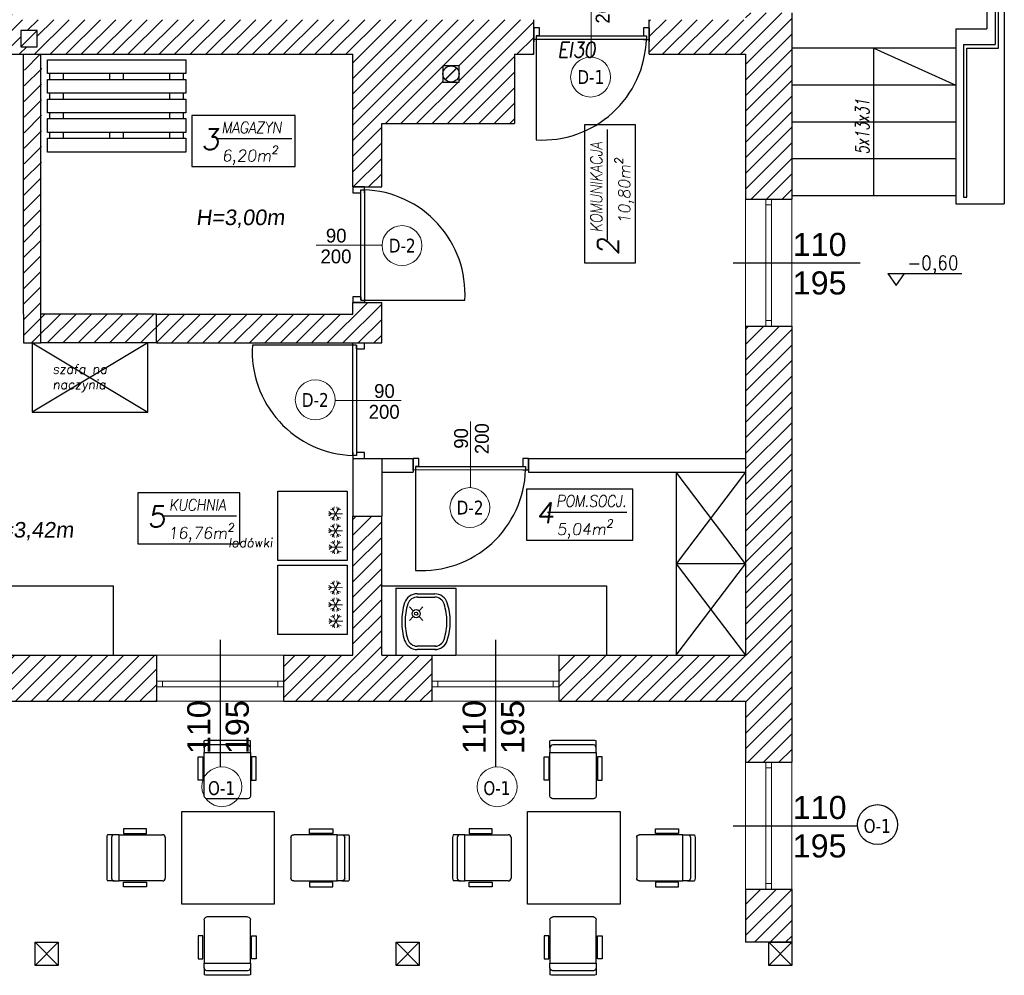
# Model space of a CAD drawing. Header units: millimetres. Extents: x -486876 to 553054, y -140324 to 834178.
# Tile 129 of 155: x 21183 to 29708, y 61434 to 69711. Entities that reach past the tile are written whole.
import ezdxf
from ezdxf.enums import TextEntityAlignment as Align

# ---------------------------------------------------------------- set-up
doc = ezdxf.new("R2010")
doc.units = ezdxf.units.MM
doc.linetypes.add('DASH2', pattern=[0.75, 0.5, -0.25])
for name, color, linetype, lineweight in [('_XREF', 252, 'DASH2', 13), ('XREF$0$0-ARKUSZ-OPIS', 8, 'Continuous', 18), ('XREF$0$okna', 8, 'Continuous', 20), ('XREF$0$ściana nośna', 8, 'Continuous', 30)]:
    doc.layers.add(name, color=color, linetype=linetype, lineweight=lineweight)
for name, color, linetype in [('XREF$0$A-BUD-OP', 8, 'Continuous'), ('XREF$0$ArchiCAD', 8, 'Continuous'), ('XREF$0$DRZWI', 8, 'Continuous'), ('XREF$0$MEBLE', 8, 'Continuous'), ('XREF$0$MEBLE_ŁAZIENKOWE_I_KUCHENNE', 8, 'Continuous'), ('XREF$0$nowe ściany', 8, 'Continuous'), ('XREF$0$OPIS', 8, 'Continuous'), ('XREF$0$OPISY', 8, 'Continuous'), ('XREF$0$Ppoż', 20, 'Continuous'), ('XREF$0$WIDOK', 8, 'Continuous'), ('XREF$0$WYMIARY', 9, 'Continuous'), ('XREF$0$WYPEŁNIENIA', 8, 'Continuous'), ('XREF$0$ŚCIANY', 8, 'Continuous')]:
    doc.layers.add(name, color=color, linetype=linetype)
doc.styles.add('XREF$0$APLUS', font='arial.ttf', dxfattribs={"width": 0.6})
doc.styles.add('XREF$0$GENERATED_STYLE_1', font='txt')
doc.styles.add('XREF$0$KOTA', font='SIMPLEX', dxfattribs={"width": 0.9, "height": 25})
doc.styles.add('XREF$0$ROMANS', font='romans.shx')
doc.styles.add('XREF$0$Simplex 0.7 Italic', font='simplex.shx', dxfattribs={"width": 0.7, "oblique": 10})
doc.styles.add('XREF$0$Standard', font='arial.ttf')
doc.styles.add('XREF$0$Verdana 0.8', font='verdana.ttf', dxfattribs={"width": 0.8})

# ---------------------------------------------------------------- blocks, each defined once
blk = doc.blocks.new('XREF$0$KOTA_R3')
at = {"layer": 'XREF$0$A-BUD-OP'}
blk.add_line((-279.4, -2136.8), (-172.7, -2136.8), dxfattribs=at)
blk.add_lwpolyline([(-279.4, -2136.8), (-267.5, -2154.3), (-255.5, -2136.8)], dxfattribs=at)
at = {"layer": 'XREF$0$A-BUD-OP', "style": 'XREF$0$KOTA', "width": 0.9}
for p, height in [((-251.3, -2131.6), 20), ((-251.3, -2153.3), 14)]:
    blk.add_attdef('KOTA', p, '', height=height, dxfattribs=at)
blk = doc.blocks.new('XREF')
at = {"layer": 'XREF$0$WYPEŁNIENIA'}
h = blk.add_hatch(dxfattribs=at)
h.set_pattern_fill('ANSI31', color=256, scale=3)
h.set_pattern_definition([(45, (-52999.899, 13162.694), (-6.7351921, 6.7351921), [])])
h.paths.add_polyline_path([(5376.11, 10651.78), (5336.75, 10651.78), (5336.75, 10611.78), (5376.11, 10611.78)])
h.paths.add_polyline_path([(5806.69, 10651.78), (5486.11, 10651.78), (5486.11, 10611.78), (5541.69, 10611.78), (5541.69, 10491.78), (5566.69, 10491.78), (5566.69, 10611.78), (5766.69, 10611.78), (5766.69, 10481.78), (5766.69, 10471.78), (5766.69, 10346.78), (5739.69, 10346.78), (5739.69, 10336.78), (5766.69, 10336.78), (5766.69, 10322.47), (5806.69, 10322.47)])
h.paths.add_polyline_path([(5566.69, 10391.78), (5556.69, 10391.78), (5541.69, 10391.78), (5541.69, 10295.78), (5566.69, 10295.78), (5566.69, 10336.78), (5739.69, 10336.78), (5739.69, 10346.78), (5566.69, 10346.78)])
h.paths.add_polyline_path([(5566.69, 10295.78), (5541.69, 10295.78), (5541.69, 10195.78), (5566.69, 10195.78)])
h.paths.add_polyline_path([(5558.62, 10157.37), (5572.62, 10157.37), (5572.62, 10143.37), (5558.62, 10143.37)], flags=16)
edge = h.paths.add_edge_path(flags=16)
edge.add_arc((5565.62, 10150.37), 7, 0, 360)
h.paths.add_polyline_path([(5806.69, 10212.47), (5766.69, 10212.47), (5766.69, 10121.78), (5688.72, 10121.78), (5688.72, 10096.78), (5766.69, 10096.78), (5766.69, 10027.67), (5806.69, 10027.67), (5806.69, 10029.35)])
h.paths.add_polyline_path([(5806.69, 9917.67), (5766.69, 9917.67), (5766.69, 9911.78), (5683.24, 9911.78), (5683.24, 9881.78), (5766.69, 9881.78), (5766.69, 9779.12), (5806.69, 9779.12)])
h.paths.add_polyline_path([(5157.25, 9881.78), (5142.25, 9881.78), (5141.56, 9712.78), (5141.56, 9656.78), (5141.56, 9631.78), (5156.56, 9631.78), (5156.56, 9712.78)])
h.paths.add_polyline_path([(5256.56, 9656.78), (5156.56, 9656.78), (5156.56, 9631.78), (5256.56, 9631.78)])
h.paths.add_polyline_path([(5451.56, 9666.86), (5426.56, 9666.86), (5426.56, 9656.78), (5256.56, 9656.78), (5256.56, 9631.78), (5426.56, 9631.78), (5451.56, 9631.78)])
h.paths.add_polyline_path([(5806.69, 9779.12), (5766.69, 9779.12), (5766.69, 9756.28), (5806.69, 9756.28)])
h.paths.add_polyline_path([(5806.69, 9563.42), (5766.69, 9563.42), (5766.69, 9361.43), (5605.18, 9361.43), (5605.18, 9321.43), (5766.69, 9321.43), (5766.69, 9268.64), (5806.69, 9268.64)])
h.paths.add_polyline_path([(5806.69, 9646.28), (5766.69, 9646.28), (5766.69, 9563.42), (5806.69, 9563.42)])
h.paths.add_polyline_path([(5495.18, 9361.43), (5463.86, 9361.43), (5451.56, 9361.43), (5451.56, 9481.78), (5426.56, 9481.78), (5426.56, 9361.43), (5366.74, 9361.43), (5366.74, 9321.43), (5495.18, 9321.43)])
h.paths.add_polyline_path([(5256.74, 9361.43), (4971.58, 9361.43), (4971.58, 9321.43), (5256.74, 9321.43)])
h.paths.add_polyline_path([(4861.58, 9361.43), (4816.56, 9361.43), (4816.56, 9450.58), (4776.56, 9450.58), (4776.56, 9361.43), (4714.92, 9361.43), (4714.92, 9321.43), (4861.58, 9321.43)])
h.paths.add_polyline_path([(4604.92, 9361.43), (4411.55, 9361.43), (4411.55, 9321.43), (4604.92, 9321.43)])
h.paths.add_polyline_path([(4411.55, 9361.43), (4406.56, 9361.43), (4406.56, 9411.43), (4366.56, 9411.43), (4366.56, 9361.43), (4171.56, 9361.43), (4171.56, 9321.43), (4411.55, 9321.43)])
h.paths.add_polyline_path([(4816.56, 9631.78), (5021.56, 9631.78), (5021.56, 9656.78), (4816.56, 9656.78), (4816.56, 9766.19), (4776.56, 9766.19), (4776.56, 9563.42), (4816.56, 9563.42)])
h.paths.add_polyline_path([(4816.56, 9563.42), (4776.56, 9563.42), (4776.56, 9510.58), (4816.56, 9510.58)])
h.paths.add_polyline_path([(5806.69, 9158.64), (5766.69, 9158.64), (5766.69, 9112.7), (5806.69, 9112.7)])
h.paths.add_polyline_path([(4783.69, 9911.78), (4771.69, 9911.78)])
h.paths.add_polyline_path([(4886.69, 10121.78), (4796.69, 10121.78), (4796.69, 10096.78), (4886.69, 10096.78)])
h.paths.add_polyline_path([(5434.52, 10096.78), (5434.52, 10121.78), (5409.69, 10121.78), (5409.81, 10096.78)])
h.paths.add_polyline_path([(5535.02, 10121.78), (5535.02, 10108.85), (5535.02, 10108.85), (5535.02, 10096.78), (5588.72, 10096.78), (5588.72, 10121.78), (5575.42, 10121.78), (5575.42, 10162.36), (5566.69, 10162.36), (5566.69, 10195.78), (5541.69, 10195.78), (5541.69, 10121.78)])
h = blk.add_hatch(dxfattribs=at)
h.set_pattern_fill('ANSI31', color=256, scale=3)
h.set_pattern_definition([(45, (428.967, 8619.944), (-6.735192, 6.735192), [])])
h.paths.add_polyline_path([(5131.69, 10611.78), (5226.75, 10611.78), (5226.75, 10651.78), (5034.68, 10651.78), (5034.68, 10611.78), (5106.69, 10611.78), (5106.69, 10492.03), (5131.69, 10480.17)])
h.paths.add_polyline_path([(5131.69, 10480.17), (5106.69, 10492.03), (5106.69, 10431.78), (4986.69, 10431.78), (4986.69, 10329.91), (4986.69, 10317.78), (4996.69, 10317.78), (4996.69, 10329.91), (4996.69, 10421.78), (5106.69, 10421.78), (5106.69, 10121.78), (4996.69, 10121.78), (4996.69, 10217.78), (4986.69, 10217.78), (4986.69, 10096.78), (5106.69, 10096.78), (5106.69, 10080.78), (5131.69, 10080.78), (5131.69, 10096.78), (5309.81, 10096.78), (5309.81, 10121.78), (5167.64, 10121.78), (5167.64, 10167.09), (5131.69, 10167.09)])
h.paths.add_polyline_path([(5138.63, 10159.36), (5152.63, 10159.36), (5152.63, 10145.36), (5138.63, 10145.36)], flags=16)
h.paths.add_polyline_path([(5138.63, 10138.66), (5152.63, 10138.66), (5152.63, 10124.66), (5138.63, 10124.66)], flags=16)
h.paths.add_polyline_path([(5342.2, 9911.78), (5131.69, 9911.78), (5131.69, 9927.78), (5106.69, 9927.78), (5106.69, 9911.78), (4754.5, 9911.78), (4743.77, 9881.78), (4776.56, 9881.78), (4776.56, 9866.19), (4786.56, 9866.19), (4816.56, 9866.19), (4816.56, 9881.78), (5141.56, 9881.78), (5156.56, 9881.78), (5336.01, 9881.78)])
h.paths.add_polyline_path([(5139.23, 9902.34), (5153.23, 9902.34), (5153.23, 9888.34), (5139.23, 9888.34)], flags=16)
h.paths.add_polyline_path([(5583.24, 9911.78), (5342.2, 9911.78), (5336.01, 9881.78), (5426.56, 9881.78), (5426.56, 9766.86), (5451.56, 9766.86), (5451.56, 9821.78), (5566.69, 9821.78), (5566.69, 9881.78), (5583.24, 9881.78)])
h.paths.add_polyline_path([(5504.63, 9871.77), (5518.63, 9871.77), (5518.63, 9857.77), (5504.63, 9857.77)], flags=16)
h.paths.add_polyline_path([(5518.63, 9864.77, -1), (5504.63, 9864.77, -1)], flags=16)
at = {"layer": 'XREF$0$DRZWI'}
for p, q in [((5982.65, 10167.26), (5982.65, 9890.14)), ((5985.65, 9887.14), (5985.65, 10170.26)), ((5955.37, 9890.14), (5955.37, 9757.97)), ((5955.37, 9890.14), (5982.65, 9890.14)), ((5958.37, 9757.97), (5958.37, 9887.14)), ((5958.37, 9887.14), (5982.65, 9887.14)), ((5982.65, 9887.14), (5985.65, 9887.14)), ((5955.37, 9757.97), (5958.37, 9757.97))]:
    blk.add_line(p, q, dxfattribs=at)
at = {"layer": 'XREF$0$DRZWI', "ltscale": 1.2}
for p, q in [((5583.24, 9894.6), (5583.24, 9904.68)), ((5436.64, 9666.86), (5426.56, 9666.86)), ((5478.71, 9521.69), (5478.71, 9531.78))]:
    blk.add_line(p, q, dxfattribs=at)
at = {"layer": 'XREF$0$DRZWI'}
for points in [[(5588.24, 9897.68), (5588.24, 9904.68), (5583.24, 9904.68)], [(5678.24, 9904.68), (5678.24, 9897.76)], [(5678.24, 9894.68), (5683.24, 9894.68), (5683.24, 9904.68), (5678.24, 9904.68)], [(5585.24, 9897.68), (5680.74, 9897.68), (5680.74, 9894.68), (5680.74, 9894.68), (5583.24, 9894.6)], [(5588.24, 9897.68), (5585.24, 9897.68), (5585.24, 9807.68), (5585.24, 9807.68)], [(5436.56, 9761.86), (5436.56, 9766.86), (5426.56, 9766.86), (5426.56, 9761.86)], [(5433.56, 9668.86), (5433.56, 9764.36), (5436.56, 9764.36), (5436.56, 9764.36), (5436.64, 9666.86)], [(5426.56, 9761.86), (5433.47, 9761.86)], [(5433.56, 9671.86), (5426.56, 9671.86), (5426.56, 9666.86)], [(5433.56, 9671.86), (5433.56, 9668.86), (5523.56, 9668.86), (5523.56, 9668.86)], [(5429.64, 9626.78), (5429.64, 9629.78), (5339.64, 9629.78), (5339.64, 9629.78)], [(5429.64, 9629.78), (5429.64, 9534.28), (5426.64, 9534.28), (5426.64, 9534.28), (5426.56, 9631.78)], [(5429.64, 9626.78), (5436.64, 9626.78), (5436.64, 9631.78)], [(5426.64, 9536.78), (5426.64, 9531.78), (5436.64, 9531.78), (5436.64, 9536.78)], [(5436.64, 9536.78), (5429.72, 9536.78)], [(5483.71, 9524.78), (5483.71, 9531.78), (5478.71, 9531.78)], [(5573.71, 9531.78), (5573.71, 9524.86)], [(5573.71, 9521.78), (5578.71, 9521.78), (5578.71, 9531.78), (5573.71, 9531.78)], [(5480.71, 9524.78), (5576.21, 9524.78), (5576.21, 9521.78), (5576.21, 9521.78), (5478.71, 9521.69)], [(5483.71, 9524.78), (5480.71, 9524.78), (5480.71, 9434.78), (5480.71, 9434.78)]]:
    blk.add_lwpolyline(points, dxfattribs=at)
for centre, start, end in [((5590.68, 9897.63), 266.53875, 358.12796), ((5433.61, 9674.3), 356.53875, 88.12796), ((5429.58, 9624.34), 176.53875, 268.12796), ((5486.15, 9524.72), 266.53875, 358.12796)]:
    blk.add_arc(centre, 90.11, start, end, dxfattribs=at)
at = {"layer": 'XREF$0$MEBLE'}
for p, q in [((5149.06, 9631.78), (5149.06, 9571.78)), ((5249.06, 9631.78), (5149.06, 9571.78)), ((5149.06, 9631.78), (5249.06, 9571.78)), ((5249.06, 9571.78), (5249.06, 9631.78)), ((5149.06, 9571.78), (5249.06, 9571.78)), ((5706.69, 9519.78), (5706.69, 9361.43)), ((5766.69, 9440.6), (5706.69, 9519.78)), ((5766.69, 9519.78), (5706.69, 9440.6)), ((5766.69, 9440.6), (5706.69, 9440.6)), ((5706.69, 9361.43), (5766.69, 9440.6)), ((5706.69, 9440.6), (5766.69, 9361.43)), ((4876.56, 9421.43), (5219.33, 9421.43)), ((5219.33, 9361.43), (5219.33, 9421.43)), ((5451.56, 9421.43), (5646.35, 9421.43)), ((5646.35, 9421.43), (5646.35, 9361.43)), ((5297.89, 9281.16), (5297.89, 9287.09)), ((5337.89, 9281.16), (5337.89, 9287.09)), ((5597.3, 9281.16), (5597.3, 9287.09)), ((5637.3, 9281.16), (5637.3, 9287.09)), ((5227.94, 9210.9), (5227.94, 9206.9)), ((5247.94, 9210.9), (5227.94, 9210.9)), ((5247.94, 9206.9), (5247.94, 9210.9)), ((5389.17, 9206.9), (5389.17, 9210.9)), ((5389.17, 9210.9), (5409.17, 9210.9)), ((5409.17, 9210.9), (5409.17, 9206.9)), ((5527.34, 9210.9), (5527.34, 9206.9)), ((5547.34, 9210.9), (5527.34, 9210.9)), ((5547.34, 9206.9), (5547.34, 9210.9)), ((5688.58, 9206.9), (5688.58, 9210.9)), ((5688.58, 9210.9), (5708.58, 9210.9)), ((5708.58, 9210.9), (5708.58, 9206.9)), ((5213.6, 9203.42), (5213.6, 9168.22)), ((5220, 9205.82), (5214.07, 9205.82)), ((5217.6, 9203.42), (5217.6, 9168.22)), ((5224.14, 9205.82), (5220, 9205.82)), ((5224.14, 9165.82), (5224.14, 9205.82)), ((5224.14, 9205.82), (5261.74, 9205.82)), ((5224.14, 9165.82), (5224.14, 9205.82)), ((5227.94, 9206.9), (5247.94, 9206.9)), ((5264.14, 9203.42), (5264.14, 9168.22)), ((5372.97, 9203.42), (5372.97, 9168.22)), ((5412.97, 9205.82), (5375.37, 9205.82)), ((5409.17, 9206.9), (5389.17, 9206.9)), ((5412.97, 9165.82), (5412.97, 9205.82)), ((5412.97, 9165.82), (5412.97, 9205.82)), ((5412.97, 9205.82), (5417.11, 9205.82)), ((5417.11, 9205.82), (5423.04, 9205.82)), ((5419.51, 9203.42), (5419.51, 9168.22)), ((5423.51, 9203.42), (5423.51, 9168.22)), ((5513.01, 9203.42), (5513.01, 9168.22)), ((5519.41, 9205.82), (5513.48, 9205.82)), ((5517.01, 9203.42), (5517.01, 9168.22)), ((5523.55, 9205.82), (5519.41, 9205.82)), ((5523.55, 9165.82), (5523.55, 9205.82)), ((5523.55, 9205.82), (5561.15, 9205.82)), ((5523.55, 9165.82), (5523.55, 9205.82)), ((5527.34, 9206.9), (5547.34, 9206.9)), ((5563.55, 9203.42), (5563.55, 9168.22)), ((5672.38, 9203.42), (5672.38, 9168.22)), ((5712.38, 9205.82), (5674.78, 9205.82)), ((5708.58, 9206.9), (5688.58, 9206.9)), ((5712.38, 9165.82), (5712.38, 9205.82)), ((5712.38, 9165.82), (5712.38, 9205.82)), ((5712.38, 9205.82), (5716.51, 9205.82)), ((5716.51, 9205.82), (5722.45, 9205.82)), ((5718.91, 9203.42), (5718.91, 9168.22)), ((5722.91, 9203.42), (5722.91, 9168.22)), ((5220, 9165.82), (5214.07, 9165.82)), ((5220, 9165.82), (5224.14, 9165.82)), ((5261.74, 9165.82), (5224.14, 9165.82)), ((5375.37, 9165.82), (5412.97, 9165.82)), ((5417.11, 9165.82), (5412.97, 9165.82)), ((5417.11, 9165.82), (5423.04, 9165.82)), ((5519.41, 9165.82), (5513.48, 9165.82)), ((5519.41, 9165.82), (5523.55, 9165.82)), ((5561.15, 9165.82), (5523.55, 9165.82)), ((5674.78, 9165.82), (5712.38, 9165.82)), ((5716.51, 9165.82), (5712.38, 9165.82)), ((5716.51, 9165.82), (5722.45, 9165.82)), ((5227.94, 9160.73), (5227.94, 9164.73)), ((5227.94, 9164.73), (5247.94, 9164.73)), ((5247.94, 9160.73), (5227.94, 9160.73)), ((5247.94, 9164.73), (5247.94, 9160.73)), ((5389.17, 9164.73), (5389.17, 9160.73)), ((5409.17, 9164.73), (5389.17, 9164.73)), ((5389.17, 9160.73), (5409.17, 9160.73)), ((5409.17, 9160.73), (5409.17, 9164.73)), ((5527.34, 9160.73), (5527.34, 9164.73)), ((5527.34, 9164.73), (5547.34, 9164.73)), ((5547.34, 9160.73), (5527.34, 9160.73)), ((5547.34, 9164.73), (5547.34, 9160.73)), ((5688.58, 9164.73), (5688.58, 9160.73)), ((5708.58, 9164.73), (5688.58, 9164.73)), ((5688.58, 9160.73), (5708.58, 9160.73)), ((5708.58, 9160.73), (5708.58, 9164.73)), ((5297.89, 9132.21), (5297.89, 9094.61)), ((5335.49, 9134.61), (5300.29, 9134.61)), ((5337.89, 9094.61), (5337.89, 9132.21)), ((5597.3, 9132.21), (5597.3, 9094.61)), ((5634.9, 9134.61), (5599.7, 9134.61)), ((5637.3, 9094.61), (5637.3, 9132.21)), ((5292.8, 9118.41), (5292.8, 9098.41)), ((5296.8, 9118.41), (5292.8, 9118.41)), ((5296.8, 9098.41), (5296.8, 9118.41)), ((5338.98, 9118.41), (5342.98, 9118.41)), ((5338.98, 9098.41), (5338.98, 9118.41)), ((5342.98, 9118.41), (5342.98, 9098.41)), ((5592.21, 9118.41), (5592.21, 9098.41)), ((5596.21, 9118.41), (5592.21, 9118.41)), ((5596.21, 9098.41), (5596.21, 9118.41)), ((5638.38, 9118.41), (5642.38, 9118.41)), ((5638.38, 9098.41), (5638.38, 9118.41)), ((5642.38, 9118.41), (5642.38, 9098.41)), ((5292.8, 9098.41), (5296.8, 9098.41)), ((5342.98, 9098.41), (5338.98, 9098.41)), ((5592.21, 9098.41), (5596.21, 9098.41)), ((5642.38, 9098.41), (5638.38, 9098.41)), ((5297.89, 9094.61), (5337.89, 9094.61)), ((5297.89, 9094.61), (5337.89, 9094.61)), ((5297.89, 9090.48), (5297.89, 9094.61)), ((5297.89, 9090.48), (5297.89, 9084.54)), ((5337.89, 9094.61), (5337.89, 9090.48)), ((5337.89, 9090.48), (5337.89, 9084.54)), ((5597.3, 9094.61), (5637.3, 9094.61)), ((5597.3, 9094.61), (5637.3, 9094.61)), ((5597.3, 9090.48), (5597.3, 9094.61)), ((5597.3, 9090.48), (5597.3, 9084.54)), ((5637.3, 9094.61), (5637.3, 9090.48)), ((5637.3, 9090.48), (5637.3, 9084.54)), ((5335.49, 9088.08), (5300.29, 9088.08)), ((5335.49, 9084.08), (5300.29, 9084.08)), ((5634.9, 9088.08), (5599.7, 9088.08)), ((5634.9, 9084.08), (5599.7, 9084.08))]:
    blk.add_line(p, q, dxfattribs=at)
at = {"layer": 'XREF$0$MEBLE', "ltscale": 1.2}
for p, q in [((5463.86, 9419.32), (5463.86, 9361.43)), ((5463.86, 9419.32), (5515.75, 9419.32)), ((5482.25, 9414.49), (5497.55, 9414.49)), ((5482.25, 9414.49), (5497.55, 9414.49)), ((5515.75, 9419.32), (5515.75, 9361.43)), ((5515.75, 9419.32), (5515.75, 9361.43)), ((5482.81, 9411.6), (5497.55, 9411.6)), ((5482.81, 9411.6), (5497.55, 9411.6)), ((5478.91, 9399.79), (5475.6, 9403.1)), ((5478.91, 9399.79), (5475.6, 9403.1)), ((5483.92, 9399.79), (5487.22, 9403.1)), ((5483.92, 9399.79), (5487.22, 9403.1)), ((5478.91, 9394.78), (5475.6, 9391.48)), ((5478.91, 9394.78), (5475.6, 9391.48)), ((5483.92, 9394.79), (5487.22, 9391.48)), ((5483.92, 9394.79), (5487.22, 9391.48)), ((5463.86, 9361.43), (5515.75, 9361.43)), ((5498.69, 9369.15), (5482.25, 9369.15)), ((5498.69, 9369.15), (5482.25, 9369.15)), ((5498.69, 9366.26), (5482.25, 9366.26)), ((5498.69, 9366.26), (5482.25, 9366.26))]:
    blk.add_line(p, q, dxfattribs=at)
at = {"layer": 'XREF$0$MEBLE'}
for points in [[(5337.89, 9287.09, 0.096396), (5335.49, 9287.56), (5300.29, 9287.56, 0.096396), (5297.89, 9287.09)], [(5637.3, 9287.09, 0.096396), (5634.9, 9287.56), (5599.7, 9287.56, 0.096396), (5597.3, 9287.09)]]:
    blk.add_lwpolyline(points, format="xyb", dxfattribs=at)
for points in [[(5335.49, 9283.56), (5300.29, 9283.56, 0.414214), (5297.89, 9281.16), (5297.89, 9277.02), (5337.89, 9277.02), (5337.89, 9281.16, 0.414214)], [(5335.49, 9237.02), (5300.29, 9237.02, -0.414214), (5297.89, 9239.42), (5297.89, 9277.02), (5337.89, 9277.02), (5337.89, 9239.42, -0.414214)], [(5634.9, 9283.56), (5599.7, 9283.56, 0.414214), (5597.3, 9281.16), (5597.3, 9277.02), (5637.3, 9277.02), (5637.3, 9281.16, 0.414214)], [(5634.9, 9237.02), (5599.7, 9237.02, -0.414214), (5597.3, 9239.42), (5597.3, 9277.02), (5637.3, 9277.02), (5637.3, 9239.42, -0.414214)]]:
    blk.add_lwpolyline(points, format="xyb", close=True, dxfattribs=at)
for points in [[(5296.8, 9253.23), (5292.8, 9253.23), (5292.8, 9273.23), (5296.8, 9273.23)], [(5338.98, 9253.23), (5342.98, 9253.23), (5342.98, 9273.23), (5338.98, 9273.23)], [(5596.21, 9253.23), (5592.21, 9253.23), (5592.21, 9273.23), (5596.21, 9273.23)], [(5638.38, 9253.23), (5642.38, 9253.23), (5642.38, 9273.23), (5638.38, 9273.23)], [(5358.56, 9225.82), (5358.56, 9145.82), (5278.56, 9145.82), (5278.56, 9225.82)], [(5657.96, 9225.82), (5657.96, 9145.82), (5577.96, 9145.82), (5577.96, 9225.82)]]:
    blk.add_lwpolyline(points, close=True, dxfattribs=at)
at = {"layer": 'XREF$0$MEBLE', "ltscale": 1.2}
for radius in [3.54, 3.54, 1.42, 1.42]:
    blk.add_circle((5481.41, 9397.29), radius, dxfattribs=at)
for centre, radius, start, end in [((5482.25, 9403.13), 11.38, 90, 162.20419), ((5482.25, 9403.13), 11.38, 90, 162.20419), ((5497.55, 9403.11), 11.38, 17.79581, 90), ((5497.55, 9403.11), 11.38, 17.79581, 90), ((5521.93, 9390.39), 53.06, 162.20419, 180), ((5521.93, 9390.39), 53.06, 162.20419, 180), ((5521.93, 9390.39), 50.16, 162.20419, 180), ((5521.93, 9390.39), 50.16, 162.20419, 180), ((5482.25, 9403.13), 8.49, 86.16417, 162.20419), ((5482.25, 9403.13), 8.49, 86.16417, 162.20419), ((5497.55, 9403.11), 8.49, 17.79581, 90), ((5497.55, 9403.11), 8.49, 17.79581, 90), ((5457.86, 9390.38), 50.16, 360, 17.79581), ((5457.86, 9390.38), 50.16, 360, 17.79581), ((5457.86, 9390.38), 53.06, 360, 17.79581), ((5457.86, 9390.38), 53.06, 360, 17.79581), ((5521.93, 9390.39), 53.06, 180, 197.79581), ((5521.93, 9390.39), 53.06, 180, 197.79581), ((5521.93, 9390.39), 50.16, 180, 197.79581), ((5521.93, 9390.39), 50.16, 180, 197.79581), ((5457.86, 9390.38), 50.16, 342.20419, 360), ((5457.86, 9390.38), 50.16, 342.20419, 360), ((5457.86, 9390.38), 53.06, 342.20419, 360), ((5457.86, 9390.38), 53.06, 342.20419, 360), ((5481.67, 9378.44), 9.33, 180, 180.02774), ((5481.67, 9378.44), 9.33, 180, 180.02774), ((5482.29, 9377.69), 11.43, 197.87696, 269.78772), ((5482.29, 9377.69), 11.43, 197.87696, 269.78772), ((5482.29, 9377.69), 8.53, 197.9046, 269.7154), ((5482.29, 9377.69), 8.53, 197.9046, 269.7154), ((5497.55, 9377.64), 8.49, 270, 342.20419), ((5497.55, 9377.64), 8.49, 270, 342.20419), ((5497.55, 9377.64), 11.38, 270, 342.20419), ((5497.55, 9377.64), 11.38, 270, 342.20419)]:
    blk.add_arc(centre, radius, start, end, dxfattribs=at)
at = {"layer": 'XREF$0$MEBLE'}
for centre, major_axis, start_param, end_param in [((5220, 9203.42), (4.53, -4.53), 3.542594, 3.926991), ((5220, 9203.42), (1.7, -1.7), 2.356194, 3.926991), ((5261.74, 9203.42), (1.7, 1.7), -0.785398, 0.785398), ((5519.41, 9203.42), (4.53, -4.53), 3.542594, 3.926991), ((5519.41, 9203.42), (1.7, -1.7), 2.356194, 3.926991), ((5561.15, 9203.42), (1.7, 1.7), -0.785398, 0.785398), ((5220, 9168.22), (4.53, 4.53), 2.356194, 2.740591), ((5220, 9168.22), (1.7, 1.7), 2.356194, 3.926991), ((5261.74, 9168.22), (1.7, -1.7), 5.497787, 7.068583), ((5519.41, 9168.22), (4.53, 4.53), 2.356194, 2.740591), ((5519.41, 9168.22), (1.7, 1.7), 2.356194, 3.926991), ((5561.15, 9168.22), (1.7, -1.7), 5.497787, 7.068583)]:
    blk.add_ellipse(centre, major_axis=major_axis, ratio=1, start_param=start_param, end_param=end_param, dxfattribs=at)
at = {"layer": 'XREF$0$MEBLE', "extrusion": (0, 0, -1)}
for centre, major_axis, start_param, end_param in [((5375.37, 9203.42), (-1.7, 1.7), -0.785398, 0.785398), ((5417.11, 9203.42), (-1.7, -1.7), 2.356194, 3.926991), ((5417.11, 9203.42), (-4.53, -4.53), 3.542594, 3.926991), ((5674.78, 9203.42), (-1.7, 1.7), -0.785398, 0.785398), ((5716.51, 9203.42), (-1.7, -1.7), 2.356194, 3.926991), ((5716.51, 9203.42), (-4.53, -4.53), 3.542594, 3.926991), ((5375.37, 9168.22), (-1.7, -1.7), 5.497787, 7.068583), ((5417.11, 9168.22), (-1.7, 1.7), 2.356194, 3.926991), ((5417.11, 9168.22), (-4.53, 4.53), 2.356194, 2.740591), ((5674.78, 9168.22), (-1.7, -1.7), 5.497787, 7.068583), ((5716.51, 9168.22), (-1.7, 1.7), 2.356194, 3.926991), ((5716.51, 9168.22), (-4.53, 4.53), 2.356194, 2.740591), ((5300.29, 9132.21), (-1.7, -1.7), 0.785398, 2.356194), ((5335.49, 9132.21), (-1.7, 1.7), 0.785398, 2.356194), ((5599.7, 9132.21), (-1.7, -1.7), 0.785398, 2.356194), ((5634.9, 9132.21), (-1.7, 1.7), 0.785398, 2.356194), ((5300.29, 9090.48), (-1.7, -1.7), 5.497787, 7.068583), ((5335.49, 9090.48), (-1.7, 1.7), 2.356194, 3.926991), ((5599.7, 9090.48), (-1.7, -1.7), 5.497787, 7.068583), ((5634.9, 9090.48), (-1.7, 1.7), 2.356194, 3.926991), ((5300.29, 9090.48), (-4.53, 4.53), 3.926991, 4.311388), ((5335.49, 9090.48), (-4.53, -4.53), 5.11339, 5.497787), ((5599.7, 9090.48), (-4.53, 4.53), 3.926991, 4.311388), ((5634.9, 9090.48), (-4.53, -4.53), 5.11339, 5.497787)]:
    blk.add_ellipse(centre, major_axis=major_axis, ratio=1, start_param=start_param, end_param=end_param, dxfattribs=at)
at = {"layer": 'XREF$0$MEBLE_ŁAZIENKOWE_I_KUCHENNE', "linetype": 'Continuous', "lineweight": 13}
for p, q in [((5409.87, 9486.93), (5410.44, 9489.78)), ((5413.37, 9486.92), (5412.82, 9489.77)), ((5417.61, 9483.88), (5405.61, 9483.91)), ((5408.11, 9483.91), (5405.92, 9482)), ((5408.11, 9483.91), (5405.93, 9485.82)), ((5409.85, 9480.87), (5407.1, 9479.94)), ((5409.87, 9486.93), (5407.13, 9487.88)), ((5414.63, 9489.08), (5408.6, 9478.71)), ((5408.63, 9489.1), (5414.6, 9478.69)), ((5409.85, 9480.87), (5410.41, 9478.02)), ((5413.35, 9480.86), (5412.78, 9478.01)), ((5413.35, 9480.86), (5416.1, 9479.91)), ((5413.37, 9486.92), (5416.12, 9487.85)), ((5409.87, 9472.16), (5407.13, 9473.1)), ((5414.63, 9474.31), (5408.6, 9463.93)), ((5408.63, 9474.33), (5414.6, 9463.92)), ((5409.87, 9472.16), (5410.44, 9475.01)), ((5413.37, 9472.15), (5412.82, 9475)), ((5413.37, 9472.15), (5416.12, 9473.08)), ((5417.61, 9469.1), (5405.61, 9469.14)), ((5408.11, 9469.13), (5405.92, 9467.23)), ((5408.11, 9469.13), (5405.93, 9471.05)), ((5409.85, 9466.1), (5407.1, 9465.17)), ((5409.85, 9466.1), (5410.41, 9463.24)), ((5413.35, 9466.09), (5412.78, 9463.24)), ((5413.35, 9466.09), (5416.1, 9465.14)), ((5408.39, 9454.92), (5406.21, 9456.84)), ((5410.15, 9457.94), (5407.41, 9458.89)), ((5414.91, 9460.09), (5408.88, 9449.72)), ((5408.91, 9460.11), (5414.88, 9449.7)), ((5410.15, 9457.94), (5410.72, 9460.79)), ((5413.72, 9457.93), (5413.17, 9460.78)), ((5413.72, 9457.93), (5416.47, 9458.86)), ((5417.89, 9454.89), (5405.89, 9454.92)), ((5408.39, 9454.92), (5406.2, 9453.01)), ((5410.13, 9451.88), (5407.38, 9450.95)), ((5410.13, 9451.88), (5410.69, 9449.03)), ((5413.71, 9451.87), (5413.13, 9449.02)), ((5413.71, 9451.87), (5416.45, 9450.92)), ((5408.11, 9419.83), (5405.93, 9421.75)), ((5409.87, 9422.85), (5407.13, 9423.8)), ((5414.63, 9425), (5408.6, 9414.63)), ((5408.63, 9425.02), (5414.6, 9414.61)), ((5409.87, 9422.85), (5410.44, 9425.7)), ((5413.37, 9422.84), (5412.82, 9425.69)), ((5413.37, 9422.84), (5416.12, 9423.77)), ((5417.61, 9419.8), (5405.61, 9419.83)), ((5408.11, 9419.83), (5405.92, 9417.92)), ((5409.85, 9416.79), (5407.1, 9415.86)), ((5409.85, 9416.79), (5410.41, 9413.94)), ((5413.35, 9416.78), (5412.78, 9413.93)), ((5413.35, 9416.78), (5416.1, 9415.83)), ((5417.61, 9405.03), (5405.61, 9405.06)), ((5408.11, 9405.05), (5405.92, 9403.15)), ((5408.11, 9405.05), (5405.93, 9406.97)), ((5409.87, 9408.08), (5407.13, 9409.03)), ((5414.63, 9410.23), (5408.6, 9399.86)), ((5408.63, 9410.25), (5414.6, 9399.84)), ((5409.87, 9408.08), (5410.44, 9410.93)), ((5413.37, 9408.07), (5412.82, 9410.92)), ((5413.37, 9408.07), (5416.12, 9409)), ((5409.85, 9402.02), (5407.1, 9401.09)), ((5414.91, 9396.02), (5408.88, 9385.64)), ((5408.91, 9396.03), (5414.88, 9385.62)), ((5409.85, 9402.02), (5410.41, 9399.17)), ((5410.15, 9393.87), (5410.72, 9396.71)), ((5413.35, 9402.01), (5412.78, 9399.16)), ((5413.72, 9393.85), (5413.17, 9396.71)), ((5413.35, 9402.01), (5416.1, 9401.06)), ((5417.89, 9390.81), (5405.89, 9390.85)), ((5408.39, 9390.84), (5406.2, 9388.93)), ((5408.39, 9390.84), (5406.21, 9392.76)), ((5410.13, 9387.8), (5407.38, 9386.87)), ((5410.15, 9393.87), (5407.41, 9394.81)), ((5410.13, 9387.8), (5410.69, 9384.95)), ((5413.71, 9387.79), (5413.13, 9384.94)), ((5413.71, 9387.79), (5416.45, 9386.85)), ((5413.72, 9393.85), (5416.47, 9394.79))]:
    blk.add_line(p, q, dxfattribs=at)
at = {"layer": 'XREF$0$MEBLE_ŁAZIENKOWE_I_KUCHENNE', "ltscale": 0.1}
for points in [[(5162.09, 9865.05), (5162.09, 9877.05), (5282.09, 9877.05), (5282.09, 9865.05)], [(5162.09, 9848.05), (5162.09, 9860.05), (5282.09, 9860.05), (5282.09, 9848.05)], [(5162.09, 9831.05), (5162.09, 9843.05), (5282.09, 9843.05), (5282.09, 9831.05)], [(5162.09, 9814.05), (5162.09, 9826.05), (5282.09, 9826.05), (5282.09, 9814.05)], [(5162.09, 9797.05), (5162.09, 9809.05), (5282.09, 9809.05), (5282.09, 9797.05)]]:
    blk.add_lwpolyline(points, close=True, dxfattribs=at)
for points in [[(5164.09, 9860.05), (5164.09, 9865.05)], [(5176.09, 9860.05), (5176.09, 9865.05)], [(5216.09, 9860.05), (5216.09, 9865.05)], [(5228.09, 9860.05), (5228.09, 9865.05)], [(5268.09, 9860.05), (5268.09, 9865.05)], [(5280.09, 9860.05), (5280.09, 9865.05)], [(5164.09, 9843.05), (5164.09, 9848.05)], [(5176.09, 9843.05), (5176.09, 9848.05)], [(5268.09, 9843.05), (5268.09, 9848.05)], [(5280.09, 9843.05), (5280.09, 9848.05)], [(5164.09, 9826.05), (5164.09, 9831.05)], [(5176.09, 9826.05), (5176.09, 9831.05)], [(5268.09, 9826.05), (5268.09, 9831.05)], [(5280.09, 9826.05), (5280.09, 9831.05)], [(5164.09, 9809.05), (5164.09, 9814.05)], [(5176.09, 9809.05), (5176.09, 9814.05)], [(5216.09, 9809.05), (5216.09, 9814.05)], [(5228.09, 9809.05), (5228.09, 9814.05)], [(5268.09, 9809.05), (5268.09, 9814.05)], [(5280.09, 9809.05), (5280.09, 9814.05)]]:
    blk.add_lwpolyline(points, dxfattribs=at)
at = {"layer": 'XREF$0$MEBLE_ŁAZIENKOWE_I_KUCHENNE'}
for points in [[(5361.73, 9443.46), (5361.73, 9503.46), (5421.73, 9503.46), (5421.73, 9443.46)], [(5361.73, 9379.39), (5361.73, 9439.39), (5421.73, 9439.39), (5421.73, 9379.39)]]:
    blk.add_lwpolyline(points, close=True, dxfattribs=at)
at = {"layer": 'XREF$0$nowe ściany'}
for p, q in [((5583.24, 9881.78), (5583.24, 9911.78)), ((5683.24, 9881.78), (5683.24, 9911.78)), ((5583.24, 9904.68), (5583.24, 9892.68)), ((5683.24, 9904.68), (5683.24, 9892.68)), ((5426.56, 9666.86), (5451.56, 9666.86)), ((5141.56, 9656.78), (5141.56, 9631.78)), ((5256.56, 9656.78), (5156.56, 9656.78)), ((5256.56, 9631.78), (5156.56, 9631.78)), ((5426.56, 9631.78), (5451.56, 9631.78)), ((5426.56, 9531.78), (5451.56, 9531.78)), ((5426.56, 9531.78), (5426.56, 9481.78)), ((5426.64, 9531.78), (5451.56, 9531.78)), ((5451.56, 9531.78), (5451.56, 9481.78)), ((5451.56, 9531.78), (5478.71, 9531.78)), ((5478.71, 9531.78), (5478.71, 9519.78)), ((5578.71, 9531.78), (5766.69, 9531.78)), ((5578.71, 9531.78), (5578.71, 9519.78)), ((5451.56, 9519.78), (5478.71, 9519.78)), ((5578.71, 9519.78), (5766.69, 9519.78))]:
    blk.add_line(p, q, dxfattribs=at)
at = {"layer": 'XREF$0$okna'}
for p, q in [((5766.69, 9646.28), (5766.69, 9756.28)), ((5789.19, 9651.28), (5789.19, 9753.78)), ((5806.69, 9646.28), (5806.69, 9756.28)), ((5784.19, 9651.28), (5784.19, 9751.28)), ((5366.74, 9361.43), (5256.74, 9361.43)), ((5605.18, 9361.43), (5495.18, 9361.43)), ((5261.74, 9338.93), (5366.74, 9338.93)), ((5500.18, 9338.93), (5605.18, 9338.93)), ((5366.74, 9333.93), (5261.74, 9333.93)), ((5605.18, 9333.93), (5500.18, 9333.93)), ((5256.74, 9321.43), (5366.74, 9321.43)), ((5495.18, 9321.43), (5605.18, 9321.43)), ((5766.69, 9158.64), (5766.69, 9268.64)), ((5806.69, 9158.64), (5806.69, 9268.64)), ((5784.19, 9163.64), (5784.19, 9263.64)), ((5789.19, 9163.64), (5789.19, 9266.14))]:
    blk.add_line(p, q, dxfattribs=at)
for points in [[(5632.99, 9936.53), (5632.99, 9879.41)], [(5394.71, 9716.61), (5451.83, 9716.61)], [(5468.49, 9582.03), (5411.37, 9582.03)], [(5528.46, 9563.62), (5528.46, 9506.5)]]:
    blk.add_lwpolyline(points, dxfattribs=at)
for points in [[(5789.19, 9751.28), (5784.19, 9751.28), (5784.19, 9756.28), (5789.19, 9756.28)], [(5789.19, 9646.28), (5784.19, 9646.28), (5784.19, 9651.28), (5789.19, 9651.28)], [(5261.74, 9333.93), (5256.74, 9333.93), (5256.74, 9338.93), (5261.74, 9338.93)], [(5366.74, 9333.93), (5361.74, 9333.93), (5361.74, 9338.93), (5366.74, 9338.93)], [(5500.18, 9333.93), (5495.18, 9333.93), (5495.18, 9338.93), (5500.18, 9338.93)], [(5605.18, 9333.93), (5600.18, 9333.93), (5600.18, 9338.93), (5605.18, 9338.93)], [(5789.19, 9263.64), (5784.19, 9263.64), (5784.19, 9268.64), (5789.19, 9268.64)], [(5789.19, 9158.64), (5784.19, 9158.64), (5784.19, 9163.64), (5789.19, 9163.64)]]:
    blk.add_lwpolyline(points, close=True, dxfattribs=at)
for centre in [(5632.47, 9862.08), (5469.16, 9716.09), (5394.03, 9582.55), (5527.94, 9489.17), (5313.15, 9247.41), (5551.6, 9247.41)]:
    blk.add_circle(centre, 17.28, dxfattribs=at)
at = {"layer": 'XREF$0$OPIS'}
for p, q in [((5646.97, 9720.88), (5646.97, 9816.71)), ((5309.46, 9808.8), (5373.87, 9808.8)), ((5755.98, 9701.28), (5865.87, 9701.28)), ((5262.76, 9481.92), (5325.83, 9481.92)), ((5595.13, 9485.23), (5663.8, 9485.23))]:
    blk.add_line(p, q, dxfattribs=at)
for points in [[(5376.68, 9828.72), (5287.11, 9828.72), (5287.11, 9784.56), (5376.68, 9784.56)], [(5627.05, 9820.6), (5627.05, 9701.28), (5671.21, 9701.28), (5671.21, 9820.6)], [(5328.88, 9501.83), (5240.42, 9501.83), (5240.42, 9457.67), (5328.88, 9457.67)], [(5668.92, 9505.15), (5577.04, 9505.15), (5577.04, 9460.99), (5668.92, 9460.99)]]:
    blk.add_lwpolyline(points, close=True, dxfattribs=at)
at = {"layer": 'XREF$0$Ppoż'}
for p, q in [((5311.74, 9374.52), (5311.74, 9264.63)), ((5550.18, 9374.52), (5550.18, 9264.63)), ((5755.98, 9213.64), (5863.62, 9213.64))]:
    blk.add_line(p, q, dxfattribs=at)
blk.add_circle((5880.88, 9214.6), 17.28, dxfattribs=at)
at = {"layer": 'XREF$0$WIDOK'}
for p, q in [((5990.69, 10175.28), (5990.69, 9752.15)), ((5975.69, 10160.28), (5975.69, 9903.88)), ((5948.69, 9903.88), (5948.69, 9752.15)), ((5948.69, 9903.88), (5975.69, 9903.88)), ((5948.69, 9887.14), (5806.69, 9887.14)), ((5948.69, 9855.14), (5806.69, 9855.14)), ((5948.69, 9823.14), (5806.69, 9823.14)), ((5948.69, 9791.14), (5806.69, 9791.14)), ((5948.69, 9759.14), (5806.69, 9759.14)), ((5948.69, 9752.15), (5990.69, 9752.15)), ((5151.56, 9092.7), (5171.56, 9112.7)), ((5171.56, 9092.7), (5151.56, 9112.7)), ((5464.06, 9092.7), (5484.06, 9112.7)), ((5484.06, 9092.7), (5464.06, 9112.7)), ((5786.69, 9092.7), (5806.69, 9112.7)), ((5806.69, 9092.7), (5786.69, 9112.7))]:
    blk.add_line(p, q, dxfattribs=at)
for points in [[(5151.56, 9112.7), (5171.56, 9112.7), (5171.56, 9092.7), (5151.56, 9092.7)], [(5464.06, 9112.7), (5484.06, 9112.7), (5484.06, 9092.7), (5464.06, 9092.7)], [(5786.69, 9112.7), (5806.69, 9112.7), (5806.69, 9092.7), (5786.69, 9092.7)]]:
    blk.add_lwpolyline(points, close=True, dxfattribs=at)
at = {"layer": 'XREF$0$WYMIARY'}
for p, q in [((5141.56, 9881.78), (5156.56, 9881.78)), ((5877.69, 9759.14), (5877.69, 9887.14)), ((5877.69, 9887.14), (5948.69, 9855.14))]:
    blk.add_line(p, q, dxfattribs=at)
at = {"layer": 'XREF$0$ściana nośna'}
for p, q in [((5806.69, 9917.67), (5806.69, 9756.28)), ((4816.56, 9881.78), (5141.56, 9881.78)), ((5141.56, 9712.78), (5141.56, 9881.78)), ((5156.56, 9881.78), (5426.56, 9881.78)), ((5156.56, 9712.78), (5156.56, 9881.78)), ((5426.56, 9766.86), (5426.56, 9881.78)), ((5566.69, 9881.78), (5583.24, 9881.78)), ((5566.69, 9881.78), (5566.69, 9821.78)), ((5683.24, 9881.78), (5766.69, 9881.78)), ((5766.69, 9881.78), (5766.69, 9756.28)), ((5451.56, 9821.78), (5566.69, 9821.78)), ((5451.56, 9766.86), (5451.56, 9821.78)), ((5426.56, 9766.86), (5451.56, 9766.86)), ((5766.69, 9756.28), (5806.69, 9756.28)), ((5141.56, 9656.78), (5141.56, 9712.78)), ((5156.56, 9631.78), (5156.56, 9712.78)), ((5426.56, 9656.78), (5426.56, 9666.86)), ((5451.56, 9631.78), (5451.56, 9666.86)), ((5256.56, 9656.78), (5426.56, 9656.78)), ((5256.56, 9631.78), (5256.56, 9656.78)), ((5766.69, 9646.28), (5766.69, 9361.43)), ((5766.69, 9646.28), (5806.69, 9646.28)), ((5806.69, 9646.28), (5806.69, 9268.64)), ((5141.56, 9631.78), (5156.56, 9631.78)), ((5256.56, 9631.78), (5426.56, 9631.78)), ((5426.56, 9361.43), (5426.56, 9481.78)), ((5426.56, 9481.78), (5451.56, 9481.78)), ((5451.56, 9361.43), (5451.56, 9481.78)), ((4971.58, 9361.43), (5256.74, 9361.43)), ((5256.74, 9321.43), (5256.74, 9361.43)), ((5366.74, 9361.43), (5426.56, 9361.43)), ((5366.74, 9321.43), (5366.74, 9361.43)), ((5451.56, 9361.43), (5495.18, 9361.43)), ((5495.18, 9321.43), (5495.18, 9361.43)), ((5605.18, 9361.43), (5766.69, 9361.43)), ((5605.18, 9321.43), (5605.18, 9361.43)), ((4971.58, 9321.43), (5256.74, 9321.43)), ((5366.74, 9321.43), (5495.18, 9321.43)), ((5605.18, 9321.43), (5766.69, 9321.43)), ((5766.69, 9321.43), (5766.69, 9268.64)), ((5766.69, 9268.64), (5806.69, 9268.64)), ((5766.69, 9158.64), (5766.69, 9112.7)), ((5766.69, 9158.64), (5806.69, 9158.64)), ((5806.69, 9158.64), (5806.69, 9112.7)), ((5806.69, 9112.7), (5766.69, 9112.7))]:
    blk.add_line(p, q, dxfattribs=at)
at = {"layer": 'XREF$0$ŚCIANY'}
for p, q in [((5139.23, 9888.34), (5153.23, 9902.34)), ((5506.68, 9859.82), (5516.58, 9869.72))]:
    blk.add_line(p, q, dxfattribs=at)
at = {"layer": 'XREF$0$ŚCIANY', "lineweight": 25, "ltscale": 1.2}
for p, q in [((5683.24, 9894.68), (5683.24, 9904.68)), ((5683.24, 9894.68), (5683.24, 9904.68)), ((5436.56, 9766.86), (5426.56, 9766.86)), ((5436.56, 9766.86), (5426.56, 9766.86)), ((5578.71, 9521.78), (5578.71, 9531.78)), ((5578.71, 9521.78), (5578.71, 9531.78))]:
    blk.add_line(p, q, dxfattribs=at)
at = {"layer": 'XREF$0$ŚCIANY'}
for points in [[(5153.23, 9888.34), (5153.23, 9902.34), (5139.23, 9902.34), (5139.23, 9888.34)], [(5518.63, 9857.77), (5518.63, 9871.77), (5504.63, 9871.77), (5504.63, 9857.77)]]:
    blk.add_lwpolyline(points, close=True, dxfattribs=at)
blk.add_circle((5511.63, 9864.77), 7, dxfattribs=at)
at = {"layer": 'XREF$0$OPISY'}
ref = blk.add_blockref('XREF$0$KOTA_R3', (6057.46, 10974.1), dxfattribs=dict(at, xscale=0.6000000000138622, yscale=0.6000000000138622, zscale=0.6000000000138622))
ref.add_attrib('KOTA', '-0,60', (5906.68, 9695.12), dxfattribs={"layer": 'XREF$0$A-BUD-OP', "height": 12, "rotation": 0.00032, "style": 'XREF$0$KOTA', "width": 0.9})
at = {"style": 'XREF$0$APLUS'}
blk.add_attdef('70', text='', height=12.94, rotation=90, dxfattribs=at).set_placement((5846.74, 4087.03), align=Align.BOTTOM_CENTER)
blk.add_attdef('165', text='', height=12.94, rotation=90, dxfattribs=at).set_placement((5850.28, 4086.91), align=Align.TOP_CENTER)
at = {"layer": 'XREF$0$0-ARKUSZ-OPIS', "style": 'XREF$0$Simplex 0.7 Italic', "oblique": 10, "width": 0.7}
blk.add_text('5x13x31', height=12, rotation=90, dxfattribs=at).set_placement((5873.73, 9794.96))
at = {"layer": 'XREF$0$ArchiCAD', "style": 'XREF$0$GENERATED_STYLE_1'}
for s, rotation, p in [('200', 90, (5652.46, 9908.38)), ('90', 0, (5403.28, 9715.15)), ('200', 0, (5398.59, 9697.14)), ('90', 0, (5445.02, 9580.56)), ('200', 0, (5440.34, 9562.55)), ('90', 90, (5529.92, 9540.16)), ('200', 90, (5547.93, 9535.48))]:
    blk.add_text(s, height=12, rotation=rotation, dxfattribs=at).set_placement(p, align=Align.BOTTOM_LEFT)
at = {"layer": 'XREF$0$DRZWI', "style": 'XREF$0$APLUS'}
for tag, height, p in [('90', 10.59, (3968.05, 17970.78)), ('90', 10.59, (4273.69, 17907.63)), ('90', 10.59, (4647.11, 17907.63)), ('90', 10.59, (4995.74, 17907.63)), ('90', 10.59, (5345.01, 17907.63)), ('90', 8.24, (3625.86, 17450.53)), ('90', 8.24, (4282.58, 17436.64)), ('90', 8.24, (4577.82, 17436.64)), ('90', 8.24, (5003.12, 17436.64)), ('90', 8.24, (5300.95, 17436.64)), ('90', 8.24, (5625.63, 17350.96)), ('110', 12.94, (3772.73, 10725.01)), ('100', 12.94, (3763.85, 10003.38)), ('90', 10.59, (3383.41, 9921.97)), ('83', 10.59, (4118.73, 4184.03))]:
    blk.add_attdef(tag, text='', height=height, dxfattribs=at).set_placement(p, align=Align.BOTTOM_CENTER)
for tag, height, p in [('200', 10.59, (3967.95, 17967.89)), ('200', 10.59, (4273.59, 17904.74)), ('200', 10.59, (4647.01, 17904.74)), ('200', 10.59, (4995.64, 17904.74)), ('200', 10.59, (5344.91, 17904.74)), ('200', 8.24, (3625.86, 17448.28)), ('200', 8.24, (4282.58, 17434.39)), ('200', 8.24, (4577.82, 17434.39)), ('200', 8.24, (5003.12, 17434.39)), ('200', 8.24, (5300.95, 17434.39)), ('200', 8.24, (5625.63, 17348.71)), ('210', 12.94, (3772.6, 10721.48)), ('200', 12.94, (3763.85, 9999.84)), ('200', 10.59, (3383.31, 9919.08)), ('178', 10.59, (4118.62, 4181.14))]:
    blk.add_attdef(tag, text='', height=height, dxfattribs=at).set_placement(p, align=Align.TOP_CENTER)
for tag, height, p in [('96', 10.59, (4202.03, 17787.41)), ('100', 10.59, (5719.75, 17787.41)), ('100', 12.94, (4040.53, 17776.32)), ('100', 12.94, (4599.33, 17776.96)), ('100', 12.94, (4947.96, 17776.96)), ('100', 12.94, (5297.45, 17776.96)), ('100', 12.94, (3575.63, 17557.16)), ('100', 12.94, (3932.34, 17557.16)), ('100', 12.94, (4215.59, 17557.16)), ('100', 12.94, (4630.17, 17557.16)), ('100', 12.94, (4954.89, 17557.16)), ('100', 12.94, (5353.3, 17557.16)), ('100', 12.94, (5612.36, 17557.16)), ('90', 11.76, (4712.89, 10187.26)), ('90', 11.76, (4933.75, 10129.07)), ('90', 11.76, (5359.81, 10117.21)), ('120', 13.53, (3472.06, 9987.9)), ('90', 11.76, (4206.17, 4035.84))]:
    blk.add_attdef(tag, text='', height=height, rotation=90, dxfattribs=at).set_placement(p, align=Align.BOTTOM_CENTER)
for tag, height, p in [('205', 10.59, (4204.92, 17787.31)), ('210', 10.59, (5722.65, 17787.31)), ('210', 12.94, (4044.07, 17776.19)), ('210', 12.94, (4602.86, 17776.83)), ('210', 12.94, (4951.5, 17776.83)), ('210', 12.94, (5300.98, 17776.83)), ('210', 12.94, (3579.16, 17557.04)), ('210', 12.94, (3935.88, 17557.04)), ('210', 12.94, (4219.13, 17557.04)), ('210', 12.94, (4633.7, 17557.04)), ('210', 12.94, (4958.43, 17557.04)), ('210', 12.94, (5356.84, 17557.04)), ('210', 12.94, (5615.9, 17557.04)), ('200', 11.76, (4716.1, 10187.15)), ('200', 11.76, (4936.97, 10128.95)), ('200', 11.76, (5363.02, 10117.1)), ('210', 13.53, (3475.75, 9987.9)), ('170', 11.76, (4209.38, 4035.73))]:
    blk.add_attdef(tag, text='', height=height, rotation=90, dxfattribs=at).set_placement(p, align=Align.TOP_CENTER)
at = {"layer": 'XREF$0$OPIS', "attachment_point": 1, "style": 'XREF$0$Standard'}
for s, width, gutter_width, insert, char_height in [('\\A1;{\\Fromans|c238;\\Q8;\\W0.9;\\T0.95;MAGAZYN}', 79.0239, 1, (5312.76, 9823.43), 10), ('\\A1;{\\Fromans|c238;\\Q8;3}', 79.0239, 1, (5295.49, 9817.18), 18), ('\\A1;{\\Fromans|c238;\\Q8;6,20m\\H0.7x;\\S2^ ;}', 79.0239, 1, (5313.17, 9802.49), 10), ('\\pxqc;110\\P195', 34.6776, 12.5, (5813.44, 9727.1), 20), ('\\A1;{\\Fromans|c238;\\Q8;\\W0.9;\\T0.95;POM.SOCJ.}', 79.0239, 1, (5602.51, 9499.86), 10), ('\\A1;{\\Fromans|c238;\\Q8;5}', 79.0239, 1, (5248.79, 9490.3), 18), ('\\A1;{\\Fromans|c238;\\Q8;\\W0.9;\\T0.95;KUCHNIA}', 79.0239, 1, (5267.33, 9496.54), 10), ('\\A1;{\\Fromans|c238;\\Q8;4}', 79.0239, 1, (5585.42, 9493.61), 18), ('\\A1;{\\Fromans|c238;\\Q8;16,76m\\H0.7x;\\S2^ ;}', 79.0239, 1, (5266.47, 9475.6), 10), ('\\A1;{\\Fromans|c238;\\Q8;5,04m\\H0.7x;\\S2^ ;}', 79.0239, 1, (5603.1, 9478.92), 10), ('\\pxqc;110\\P195', 34.6776, 12.5, (5813.44, 9239.46), 20)]:
    blk.add_mtext_dynamic_manual_height_columns(s, width=width, gutter_width=gutter_width, heights=[0], dxfattribs=dict(at, insert=insert, char_height=char_height))
at = {"layer": 'XREF$0$OPIS', "attachment_point": 1, "rotation": 90, "style": 'XREF$0$Standard'}
for s, width, gutter_width, insert, char_height in [('\\A1;{\\Fromans|c238;\\Q8;\\W0.9;\\T0.95;KOMUNIKACJA}', 79.0239, 1, (5632.34, 9727.36), 10), ('\\A1;{\\Fromans|c238;\\Q8;10,80m\\H0.7x;\\S2^ ;}', 79.0239, 1, (5653.28, 9734.78), 10), ('\\A1;{\\Fromans|c238;\\Q8;2}', 79.0239, 1, (5638.59, 9707.51), 18), ('110\\P195', 34.6776, 12.5, (5283.18, 9275.66), 20), ('110\\P195', 34.6776, 12.5, (5521.62, 9275.66), 20)]:
    blk.add_mtext_dynamic_manual_height_columns(s, width=width, gutter_width=gutter_width, heights=[0], dxfattribs=dict(at, insert=insert, char_height=char_height))
at = {"layer": 'XREF$0$OPIS', "ltscale": 1.2, "char_height": 13.44, "width": 367.7213, "attachment_point": 1, "style": 'XREF$0$Standard'}
for s, insert in [('{\\Q7;H=3,00m}', (5290.72, 9747.31)), ('{\\Q7;H=3,42m}', (5108.03, 9476.68))]:
    blk.add_mtext(s, dxfattribs=dict(at, insert=insert))
at = {"layer": 'XREF$0$OPISY', "style": 'XREF$0$Verdana 0.8', "width": 0.8}
for s, p in [('D-1', (5632.64, 9862.08)), ('D-2', (5469.33, 9716.09)), ('D-2', (5394.03, 9582.38)), ('D-2', (5528.11, 9489.17))]:
    blk.add_text(s, height=12, rotation=360, dxfattribs=at).set_placement(p, align=Align.MIDDLE_CENTER)
at = {"layer": 'XREF$0$Ppoż', "style": 'XREF$0$Verdana 0.8', "width": 0.8}
for p in [(5312.89, 9246.23), (5551.33, 9246.23), (5880.61, 9213.42)]:
    blk.add_text('O-1', height=12, rotation=360, dxfattribs=at).set_placement(p, align=Align.MIDDLE_CENTER)
at = {"layer": 'XREF$0$Ppoż', "insert": (5603.89, 9892.35), "char_height": 13.2, "attachment_point": 1, "style": 'XREF$0$Standard'}
blk.add_mtext_dynamic_manual_height_columns('\\A1;{\\Fromans|c238;\\Q8;\\W0.9;\\T0.95;EI30}', width=246.3904, gutter_width=1, heights=[0], dxfattribs=at)
at = {"layer": 'XREF$0$WYMIARY', "char_height": 8, "width": 174.6276, "attachment_point": 1, "style": 'XREF$0$ROMANS'}
for s, insert in [('{\\Q7;szafa na \\Pnaczynia}', (5166.61, 9613.16)), ('{\\Q7;lodówki}', (5318.76, 9462.82))]:
    blk.add_mtext(s, dxfattribs=dict(at, insert=insert))

msp = doc.modelspace()

# ---------------------------------------------------------------- block references
at = {"layer": '_XREF', "xscale": 10, "yscale": 10, "zscale": 10}
msp.add_blockref('XREF', (-30198.46986, -29406.42919), dxfattribs=at)

doc.saveas('drawing.dxf')
